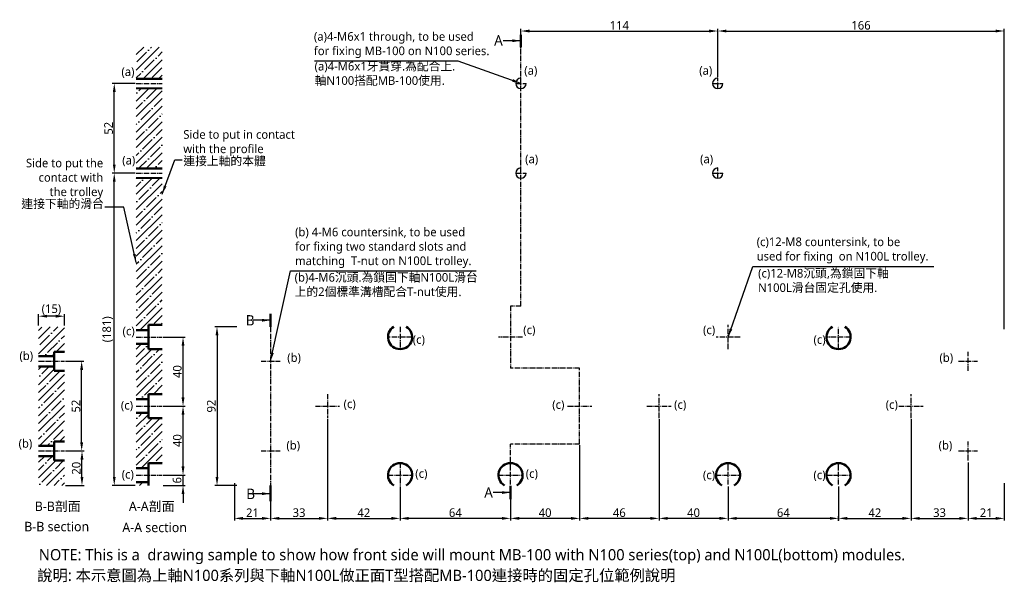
# Model space of a CAD drawing. Header units: millimetres. Extents: x 185 to 755, y 189 to 515.
import ezdxf

# ---------------------------------------------------------------- set-up
doc = ezdxf.new("R2010")
doc.units = ezdxf.units.MM
doc.linetypes.add('中心線3', pattern=[4.3, 3, -0.5, 0.3, -0.5])
doc.linetypes.add('中心線5', pattern=[7.2, 5, -1, 0.2, -1])
doc.layers.add('中心線', color=5, linetype='中心線3')
doc.layers.add('標註線', color=3, linetype='Continuous')
doc.layers.add('外框線', color=7, linetype='Continuous', lineweight=50)
doc.styles.get("Standard").update_dxf_attribs({"font": 'msjh.ttf'})
doc.dimstyles.new('ISO-25', dxfattribs={"dimtxt": 5, "dimasz": 5, "dimexe": 1.25, "dimexo": 0.625, "dimtad": 1, "dimdec": 8, "dimtxsty": 'Standard', "dimcen": 4, "dimadec": 0, "dimazin": 0, "dimtfac": 1, "dimtdec": 8, "dimtmove": 0, "dimatfit": 3, "dimfxl": 0, "dimarcsym": 0})

# ---------------------------------------------------------------- blocks, each defined once
blk = doc.blocks.new('*D1')
at = {"layer": 'Defpoints', "color": 0}
for p in [(589.07, 508.44), (475.07, 499.7), (589.07, 481.08)]:
    blk.add_point(p, dxfattribs=at)
at = {"layer": '標註線', "color": 0, "lineweight": -2}
for p, q in [((475.07, 500.33), (475.07, 509.69)), ((480.07, 508.44), (584.07, 508.44)), ((589.07, 481.7), (589.07, 509.69))]:
    blk.add_line(p, q, dxfattribs=at)
at = {"layer": '標註線', "color": 0}
for points in [[(480.07, 509.27), (480.07, 507.6), (475.07, 508.44)], [(584.07, 509.27), (584.07, 507.6), (589.07, 508.44)]]:
    blk.add_solid(points, dxfattribs=at)
at = {"layer": '標註線', "color": 0, "insert": (532.07, 511.7), "char_height": 5, "attachment_point": 5}
blk.add_mtext('114', dxfattribs=at)
blk = doc.blocks.new('*D2')
at = {"layer": 'Defpoints', "color": 0}
for p in [(239.52, 478.08), (252.28, 478.08), (246.19, 426.08)]:
    blk.add_point(p, dxfattribs=at)
at = {"layer": '標註線', "color": 0, "lineweight": -2}
for p, q in [((251.66, 478.08), (238.27, 478.08)), ((239.52, 431.08), (239.52, 473.08)), ((245.57, 426.08), (238.27, 426.08))]:
    blk.add_line(p, q, dxfattribs=at)
at = {"layer": '標註線', "color": 0}
for points in [[(238.69, 473.08), (240.35, 473.08), (239.52, 478.08)], [(238.69, 431.08), (240.35, 431.08), (239.52, 426.08)]]:
    blk.add_solid(points, dxfattribs=at)
at = {"layer": '標註線', "color": 0, "insert": (236.23, 452.08), "char_height": 5, "attachment_point": 5, "rotation": 90}
blk.add_mtext('52', dxfattribs=at)
blk = doc.blocks.new('*D3')
at = {"layer": 'Defpoints', "color": 0}
for p in [(239.52, 426.08), (252.28, 426.08), (252.28, 245.08)]:
    blk.add_point(p, dxfattribs=at)
at = {"layer": '標註線', "color": 0, "lineweight": -2}
for p, q in [((251.66, 426.08), (238.27, 426.08)), ((239.52, 250.08), (239.52, 421.08)), ((251.66, 245.08), (238.27, 245.08))]:
    blk.add_line(p, q, dxfattribs=at)
at = {"layer": '標註線', "color": 0}
for points in [[(238.69, 421.08), (240.35, 421.08), (239.52, 426.08)], [(238.69, 250.08), (240.35, 250.08), (239.52, 245.08)]]:
    blk.add_solid(points, dxfattribs=at)
at = {"layer": '標註線', "color": 0, "insert": (235.7, 335.58), "char_height": 5, "attachment_point": 5, "rotation": 90}
blk.add_mtext('(181)', dxfattribs=at)
blk = doc.blocks.new('*D4')
at = {"layer": 'Defpoints', "color": 0}
for p in [(210.63, 317.08), (220.62, 317.08), (210.63, 265.08)]:
    blk.add_point(p, dxfattribs=at)
at = {"layer": '標註線', "color": 0, "lineweight": -2}
for p, q in [((211.26, 317.08), (221.87, 317.08)), ((220.62, 270.08), (220.62, 312.08)), ((211.26, 265.08), (221.87, 265.08))]:
    blk.add_line(p, q, dxfattribs=at)
at = {"layer": '標註線', "color": 0}
for points in [[(219.79, 312.08), (221.46, 312.08), (220.62, 317.08)], [(219.79, 270.08), (221.46, 270.08), (220.62, 265.08)]]:
    blk.add_solid(points, dxfattribs=at)
at = {"layer": '標註線', "color": 0, "insert": (217.33, 291.08), "char_height": 5, "attachment_point": 5, "rotation": 90}
blk.add_mtext('52', dxfattribs=at)
blk = doc.blocks.new('*D5')
at = {"layer": 'Defpoints', "color": 0}
for p in [(210.63, 265.08), (220.82, 265.08), (210.63, 245.08)]:
    blk.add_point(p, dxfattribs=at)
at = {"layer": '標註線', "color": 0, "lineweight": -2}
for p, q in [((211.26, 265.08), (222.07, 265.08)), ((220.82, 250.08), (220.82, 260.08)), ((211.26, 245.08), (222.07, 245.08))]:
    blk.add_line(p, q, dxfattribs=at)
at = {"layer": '標註線', "color": 0}
for points in [[(219.98, 260.08), (221.65, 260.08), (220.82, 265.08)], [(219.98, 250.08), (221.65, 250.08), (220.82, 245.08)]]:
    blk.add_solid(points, dxfattribs=at)
at = {"layer": '標註線', "color": 0, "insert": (217.53, 255.08), "char_height": 5, "attachment_point": 5, "rotation": 90}
blk.add_mtext('20', dxfattribs=at)
blk = doc.blocks.new('*D6')
at = {"layer": 'Defpoints', "color": 0}
for p in [(195.63, 343.17), (195.63, 337.08), (210.63, 337.08)]:
    blk.add_point(p, dxfattribs=at)
at = {"layer": '標註線', "color": 0, "lineweight": -2}
for p, q in [((195.63, 337.7), (195.63, 344.42)), ((205.63, 343.17), (200.63, 343.17)), ((210.63, 337.7), (210.63, 344.42))]:
    blk.add_line(p, q, dxfattribs=at)
at = {"layer": '標註線', "color": 0}
for points in [[(200.63, 344.01), (200.63, 342.34), (195.63, 343.17)], [(205.63, 344.01), (205.63, 342.34), (210.63, 343.17)]]:
    blk.add_solid(points, dxfattribs=at)
at = {"layer": '標註線', "color": 0, "insert": (203.13, 346.99), "char_height": 5, "attachment_point": 5}
blk.add_mtext('(15)', dxfattribs=at)
blk = doc.blocks.new('*D7')
at = {"layer": 'Defpoints', "color": 0}
for p in [(267.28, 291.08), (279.35, 291.08), (275.42, 251.08)]:
    blk.add_point(p, dxfattribs=at)
at = {"layer": '標註線', "color": 0, "lineweight": -2}
for p, q in [((267.91, 291.08), (280.6, 291.08)), ((279.35, 256.08), (279.35, 286.08)), ((276.04, 251.08), (280.6, 251.08))]:
    blk.add_line(p, q, dxfattribs=at)
at = {"layer": '標註線', "color": 0}
for points in [[(278.51, 286.08), (280.18, 286.08), (279.35, 291.08)], [(278.51, 256.08), (280.18, 256.08), (279.35, 251.08)]]:
    blk.add_solid(points, dxfattribs=at)
at = {"layer": '標註線', "color": 0, "insert": (276.06, 271.08), "char_height": 5, "attachment_point": 5, "rotation": 90}
blk.add_mtext('40', dxfattribs=at)
blk = doc.blocks.new('*D8')
at = {"layer": 'Defpoints', "color": 0}
for p in [(363.07, 284.08), (330.07, 245.08), (363.07, 226.01)]:
    blk.add_point(p, dxfattribs=at)
at = {"layer": '標註線', "color": 0, "lineweight": -2}
for p, q in [((363.07, 283.45), (363.07, 224.76)), ((330.07, 244.45), (330.07, 224.76)), ((335.07, 226.01), (358.07, 226.01))]:
    blk.add_line(p, q, dxfattribs=at)
at = {"layer": '標註線', "color": 0}
for points in [[(335.07, 226.85), (335.07, 225.18), (330.07, 226.01)], [(358.07, 226.85), (358.07, 225.18), (363.07, 226.01)]]:
    blk.add_solid(points, dxfattribs=at)
at = {"layer": '標註線', "color": 0, "insert": (346.57, 229.3), "char_height": 5, "attachment_point": 5}
blk.add_mtext('33', dxfattribs=at)
blk = doc.blocks.new('*D9')
at = {"layer": 'Defpoints', "color": 0}
for p in [(267.28, 251.08), (279.35, 251.08), (267.28, 245.08)]:
    blk.add_point(p, dxfattribs=at)
at = {"layer": '標註線', "color": 0, "lineweight": -2}
for p, q in [((279.35, 256.08), (279.35, 261.08)), ((267.91, 251.08), (280.6, 251.08)), ((279.35, 245.08), (279.35, 251.08)), ((267.91, 245.08), (280.6, 245.08)), ((279.35, 240.08), (279.35, 235.08))]:
    blk.add_line(p, q, dxfattribs=at)
at = {"layer": '標註線', "color": 0}
for points in [[(278.51, 256.08), (280.18, 256.08), (279.35, 251.08)], [(278.51, 240.08), (280.18, 240.08), (279.35, 245.08)]]:
    blk.add_solid(points, dxfattribs=at)
at = {"layer": '標註線', "color": 0, "insert": (275.91, 248.12), "char_height": 5, "attachment_point": 5, "rotation": 90}
blk.add_mtext('6', dxfattribs=at)
blk = doc.blocks.new('*D10')
at = {"layer": 'Defpoints', "color": 0}
for p in [(363.07, 245.08), (405.07, 245.08), (405.07, 226.01)]:
    blk.add_point(p, dxfattribs=at)
at = {"layer": '標註線', "color": 0, "lineweight": -2}
for p, q in [((363.07, 244.45), (363.07, 224.76)), ((405.07, 244.45), (405.07, 224.76)), ((368.07, 226.01), (400.07, 226.01))]:
    blk.add_line(p, q, dxfattribs=at)
at = {"layer": '標註線', "color": 0}
for points in [[(368.07, 226.85), (368.07, 225.18), (363.07, 226.01)], [(400.07, 226.85), (400.07, 225.18), (405.07, 226.01)]]:
    blk.add_solid(points, dxfattribs=at)
at = {"layer": '標註線', "color": 0, "insert": (384.07, 229.28), "char_height": 5, "attachment_point": 5}
blk.add_mtext('42', dxfattribs=at)
blk = doc.blocks.new('*D11')
at = {"layer": 'Defpoints', "color": 0}
for p in [(267.28, 331.08), (279.35, 331.08), (274.84, 291.08)]:
    blk.add_point(p, dxfattribs=at)
at = {"layer": '標註線', "color": 0, "lineweight": -2}
for p, q in [((267.91, 331.08), (280.6, 331.08)), ((279.35, 296.08), (279.35, 326.08)), ((275.46, 291.08), (280.6, 291.08))]:
    blk.add_line(p, q, dxfattribs=at)
at = {"layer": '標註線', "color": 0}
for points in [[(278.51, 326.08), (280.18, 326.08), (279.35, 331.08)], [(278.51, 296.08), (280.18, 296.08), (279.35, 291.08)]]:
    blk.add_solid(points, dxfattribs=at)
at = {"layer": '標註線', "color": 0, "insert": (276.06, 311.08), "char_height": 5, "attachment_point": 5, "rotation": 90}
blk.add_mtext('40', dxfattribs=at)
blk = doc.blocks.new('*D12')
at = {"layer": 'Defpoints', "color": 0}
for p in [(701.07, 284.08), (659.07, 223.9), (701.07, 226.01)]:
    blk.add_point(p, dxfattribs=at)
at = {"layer": '標註線', "color": 0, "lineweight": -2}
for p, q in [((701.07, 283.45), (701.07, 224.76)), ((659.07, 224.52), (659.07, 227.26)), ((664.07, 226.01), (696.07, 226.01))]:
    blk.add_line(p, q, dxfattribs=at)
at = {"layer": '標註線', "color": 0}
for points in [[(664.07, 226.85), (664.07, 225.18), (659.07, 226.01)], [(696.07, 226.85), (696.07, 225.18), (701.07, 226.01)]]:
    blk.add_solid(points, dxfattribs=at)
at = {"layer": '標註線', "color": 0, "insert": (680.07, 229.28), "char_height": 5, "attachment_point": 5}
blk.add_mtext('42', dxfattribs=at)
blk = doc.blocks.new('*D13')
at = {"layer": 'Defpoints', "color": 0}
for p in [(755.07, 508.44), (589.07, 481.7), (755.07, 335.08)]:
    blk.add_point(p, dxfattribs=at)
at = {"layer": '標註線', "color": 0, "lineweight": -2}
for p, q in [((589.07, 482.33), (589.07, 509.69)), ((594.07, 508.44), (750.07, 508.44)), ((755.07, 335.7), (755.07, 509.69))]:
    blk.add_line(p, q, dxfattribs=at)
at = {"layer": '標註線', "color": 0}
for points in [[(594.07, 509.27), (594.07, 507.6), (589.07, 508.44)], [(750.07, 509.27), (750.07, 507.6), (755.07, 508.44)]]:
    blk.add_solid(points, dxfattribs=at)
at = {"layer": '標註線', "color": 0, "insert": (672.07, 511.73), "char_height": 5, "attachment_point": 5}
blk.add_mtext('166', dxfattribs=at)
blk = doc.blocks.new('*D14')
at = {"layer": 'Defpoints', "color": 0}
for p in [(734.07, 258.95), (755.07, 247.08), (755.07, 226.01)]:
    blk.add_point(p, dxfattribs=at)
at = {"layer": '標註線', "color": 0, "lineweight": -2}
for p, q in [((734.07, 258.33), (734.07, 224.76)), ((755.07, 246.45), (755.07, 224.76)), ((739.07, 226.01), (750.07, 226.01))]:
    blk.add_line(p, q, dxfattribs=at)
at = {"layer": '標註線', "color": 0}
for points in [[(739.07, 226.85), (739.07, 225.18), (734.07, 226.01)], [(750.07, 226.85), (750.07, 225.18), (755.07, 226.01)]]:
    blk.add_solid(points, dxfattribs=at)
at = {"layer": '標註線', "color": 0, "insert": (744.57, 229.28), "char_height": 5, "attachment_point": 5}
blk.add_mtext('21', dxfattribs=at)
blk = doc.blocks.new('*D15')
at = {"layer": 'Defpoints', "color": 0}
for p in [(701.07, 284.08), (734.07, 258.33), (734.07, 226.01)]:
    blk.add_point(p, dxfattribs=at)
at = {"layer": '標註線', "color": 0, "lineweight": -2}
for p, q in [((701.07, 283.45), (701.07, 224.76)), ((734.07, 257.7), (734.07, 224.76)), ((706.07, 226.01), (729.07, 226.01))]:
    blk.add_line(p, q, dxfattribs=at)
at = {"layer": '標註線', "color": 0}
for points in [[(706.07, 226.85), (706.07, 225.18), (701.07, 226.01)], [(729.07, 226.85), (729.07, 225.18), (734.07, 226.01)]]:
    blk.add_solid(points, dxfattribs=at)
at = {"layer": '標註線', "color": 0, "insert": (717.57, 229.3), "char_height": 5, "attachment_point": 5}
blk.add_mtext('33', dxfattribs=at)
blk = doc.blocks.new('*D16')
at = {"layer": 'Defpoints', "color": 0}
for p in [(595.07, 245.08), (659.07, 245.08), (595.07, 226.01)]:
    blk.add_point(p, dxfattribs=at)
at = {"layer": '標註線', "color": 0, "lineweight": -2}
for p, q in [((595.07, 244.45), (595.07, 224.76)), ((659.07, 244.45), (659.07, 224.76)), ((654.07, 226.01), (600.07, 226.01))]:
    blk.add_line(p, q, dxfattribs=at)
at = {"layer": '標註線', "color": 0}
for points in [[(600.07, 226.85), (600.07, 225.18), (595.07, 226.01)], [(654.07, 226.85), (654.07, 225.18), (659.07, 226.01)]]:
    blk.add_solid(points, dxfattribs=at)
at = {"layer": '標註線', "color": 0, "insert": (627.07, 229.3), "char_height": 5, "attachment_point": 5}
blk.add_mtext('64', dxfattribs=at)
blk = doc.blocks.new('*D17')
at = {"layer": 'Defpoints', "color": 0}
for p in [(509.07, 269.08), (469.07, 245.58), (469.07, 226.01)]:
    blk.add_point(p, dxfattribs=at)
at = {"layer": '標註線', "color": 0, "lineweight": -2}
for p, q in [((509.07, 268.45), (509.07, 224.76)), ((469.07, 244.95), (469.07, 224.76)), ((504.07, 226.01), (474.07, 226.01))]:
    blk.add_line(p, q, dxfattribs=at)
at = {"layer": '標註線', "color": 0}
for points in [[(474.07, 226.85), (474.07, 225.18), (469.07, 226.01)], [(504.07, 226.85), (504.07, 225.18), (509.07, 226.01)]]:
    blk.add_solid(points, dxfattribs=at)
at = {"layer": '標註線', "color": 0, "insert": (489.07, 229.3), "char_height": 5, "attachment_point": 5}
blk.add_mtext('40', dxfattribs=at)
blk = doc.blocks.new('*D18')
at = {"layer": 'Defpoints', "color": 0}
for p in [(469.07, 245.58), (405.07, 245.08), (405.07, 226.01)]:
    blk.add_point(p, dxfattribs=at)
at = {"layer": '標註線', "color": 0, "lineweight": -2}
for p, q in [((405.07, 244.45), (405.07, 224.76)), ((469.07, 244.95), (469.07, 224.76)), ((464.07, 226.01), (410.07, 226.01))]:
    blk.add_line(p, q, dxfattribs=at)
at = {"layer": '標註線', "color": 0}
for points in [[(410.07, 226.85), (410.07, 225.18), (405.07, 226.01)], [(464.07, 226.85), (464.07, 225.18), (469.07, 226.01)]]:
    blk.add_solid(points, dxfattribs=at)
at = {"layer": '標註線', "color": 0, "insert": (437.07, 229.3), "char_height": 5, "attachment_point": 5}
blk.add_mtext('64', dxfattribs=at)
blk = doc.blocks.new('*D19')
at = {"layer": 'Defpoints', "color": 0}
for p in [(555.07, 284.08), (595.07, 245.08), (555.07, 226.01)]:
    blk.add_point(p, dxfattribs=at)
at = {"layer": '標註線', "color": 0, "lineweight": -2}
for p, q in [((555.07, 283.45), (555.07, 224.76)), ((595.07, 244.45), (595.07, 224.76)), ((590.07, 226.01), (560.07, 226.01))]:
    blk.add_line(p, q, dxfattribs=at)
at = {"layer": '標註線', "color": 0}
for points in [[(560.07, 226.85), (560.07, 225.18), (555.07, 226.01)], [(590.07, 226.85), (590.07, 225.18), (595.07, 226.01)]]:
    blk.add_solid(points, dxfattribs=at)
at = {"layer": '標註線', "color": 0, "insert": (575.07, 229.3), "char_height": 5, "attachment_point": 5}
blk.add_mtext('40', dxfattribs=at)
blk = doc.blocks.new('*D20')
at = {"layer": 'Defpoints', "color": 0}
for p in [(555.07, 284.08), (509.07, 269.08), (509.07, 226.01)]:
    blk.add_point(p, dxfattribs=at)
at = {"layer": '標註線', "color": 0, "lineweight": -2}
for p, q in [((555.07, 283.45), (555.07, 224.76)), ((509.07, 268.45), (509.07, 224.76)), ((550.07, 226.01), (514.07, 226.01))]:
    blk.add_line(p, q, dxfattribs=at)
at = {"layer": '標註線', "color": 0}
for points in [[(514.07, 226.85), (514.07, 225.18), (509.07, 226.01)], [(550.07, 226.85), (550.07, 225.18), (555.07, 226.01)]]:
    blk.add_solid(points, dxfattribs=at)
at = {"layer": '標註線', "color": 0, "insert": (532.07, 229.3), "char_height": 5, "attachment_point": 5}
blk.add_mtext('46', dxfattribs=at)
blk = doc.blocks.new('*D21')
at = {"layer": 'Defpoints', "color": 0}
for p in [(311.07, 337.08), (299.03, 245.08), (311.07, 245.08)]:
    blk.add_point(p, dxfattribs=at)
at = {"layer": '標註線', "color": 0, "lineweight": -2}
for p, q in [((310.45, 337.08), (297.78, 337.08)), ((299.03, 332.08), (299.03, 250.08)), ((310.45, 245.08), (297.78, 245.08))]:
    blk.add_line(p, q, dxfattribs=at)
at = {"layer": '標註線', "color": 0}
for points in [[(298.2, 332.08), (299.87, 332.08), (299.03, 337.08)], [(298.2, 250.08), (299.87, 250.08), (299.03, 245.08)]]:
    blk.add_solid(points, dxfattribs=at)
at = {"layer": '標註線', "color": 0, "insert": (295.74, 291.08), "char_height": 5, "attachment_point": 5, "rotation": 90}
blk.add_mtext('92', dxfattribs=at)
blk = doc.blocks.new('*D22')
at = {"layer": 'Defpoints', "color": 0}
for p in [(309.07, 247.08), (330.07, 244.45), (330.07, 226.01)]:
    blk.add_point(p, dxfattribs=at)
at = {"layer": '標註線', "color": 0, "lineweight": -2}
for p, q in [((309.07, 246.45), (309.07, 224.76)), ((330.07, 243.83), (330.07, 224.76)), ((314.07, 226.01), (325.07, 226.01))]:
    blk.add_line(p, q, dxfattribs=at)
at = {"layer": '標註線', "color": 0}
for points in [[(314.07, 226.85), (314.07, 225.18), (309.07, 226.01)], [(325.07, 226.85), (325.07, 225.18), (330.07, 226.01)]]:
    blk.add_solid(points, dxfattribs=at)
at = {"layer": '標註線', "color": 0, "insert": (319.57, 229.28), "char_height": 5, "attachment_point": 5}
blk.add_mtext('21', dxfattribs=at)

msp = doc.modelspace()

# ---------------------------------------------------------------- hatches: boundary and pattern name
h = msp.add_hatch()
h.set_pattern_fill('ANSI35', color=256, style=0)
h.paths.add_polyline_path([(259.28418286, 247.07934121), (252.28418286, 247.07934121), (252.28418286, 245.07934121), (259.28418286, 245.07934121)])
h.paths.add_polyline_path([(267.28418286, 284.07934121), (259.28418286, 284.07934121), (259.28418286, 287.07934121), (252.28418286, 287.07934121), (252.28418286, 255.07934121), (259.28418286, 255.07934121), (259.28418286, 258.07934121), (267.28418286, 258.07934121)])
h.paths.add_polyline_path([(267.28418286, 324.07934121), (259.28418286, 324.07934121), (259.28418286, 327.07934121), (252.28418286, 327.07934121), (252.28418286, 295.07934121), (259.28418286, 295.07934121), (259.28418286, 298.07934121), (267.28418286, 298.07934121)])
h.paths.add_polyline_path([(267.28418286, 423.07934121), (252.28418286, 423.07934121), (252.28418286, 335.07934121), (259.28418286, 335.07934121), (259.28418286, 338.07934121), (267.28418286, 338.07934121)])
h.paths.add_polyline_path([(267.28418286, 475.07934121), (252.28418286, 475.07934121), (252.28418286, 429.07934121), (267.28418286, 429.07934121)])
h.paths.add_polyline_path([(267.28418286, 499.07934121), (252.28418286, 499.07934121), (252.28418286, 481.07934121), (267.28418286, 481.07934121)])
h = msp.add_hatch()
h.set_pattern_fill('ANSI35', color=256, style=0)
h.paths.add_polyline_path([(210.63216323, 259.57934121), (204.63216323, 259.57934121), (204.63216323, 262.07934121), (195.63216323, 262.07934121), (195.63216323, 245.07934121), (210.63216323, 245.07934121)])
h.paths.add_polyline_path([(210.63216323, 311.57934121), (204.63216323, 311.57934121), (204.63216323, 314.07934121), (195.63216323, 314.07934121), (195.63216323, 268.07934121), (204.63216323, 268.07934121), (204.63216323, 270.57934121), (210.63216323, 270.57934121)])
h.paths.add_polyline_path([(210.63216323, 337.07934121), (195.63216323, 337.07934121), (195.63216323, 320.07934121), (204.63216323, 320.07934121), (204.63216323, 322.57934121), (210.63216323, 322.57934121)])

# ---------------------------------------------------------------- linework, layer by layer
for p, q in [((252.28418286, 481.07934121), (267.28418286, 481.07934121)), ((252.28418286, 480.57934121), (267.28418286, 480.57934121)), ((252.28418286, 475.57934121), (267.28418286, 475.57934121)), ((252.28418286, 475.07934121), (267.28418286, 475.07934121)), ((252.28418286, 429.07934121), (267.28418286, 429.07934121)), ((252.28418286, 428.57934121), (267.28418286, 428.57934121)), ((252.28418286, 423.57934121), (267.28418286, 423.57934121)), ((252.28418286, 423.07934121), (267.28418286, 423.07934121))]:
    msp.add_line(p, q)
for centre in [(475.07302703, 478.07934121), (589.07302703, 478.07934121), (475.07302703, 426.07934121), (589.07302703, 426.07934121)]:
    msp.add_arc(centre, 3, 90, 0)
at = {"layer": '中心線'}
for p, q in [((475.07302703, 349.07190294), (475.07302703, 499.07934121)), ((589.07302703, 475.07934121), (589.07302703, 481.07934121)), ((252.28418286, 478.07934121), (267.28418286, 478.07934121)), ((472.07302703, 478.07934121), (478.07302703, 478.07934121)), ((586.07302703, 478.07934121), (592.07302703, 478.07934121)), ((589.07302703, 423.07934121), (589.07302703, 429.07934121)), ((252.28418286, 426.07934121), (267.28418286, 426.07934121)), ((472.07302703, 426.07934121), (478.07302703, 426.07934121)), ((586.07302703, 426.07934121), (592.07302703, 426.07934121)), ((475.07302703, 349.07190294), (469.07302703, 349.07190294)), ((469.07302703, 349.07190294), (469.07302703, 313.07934121)), ((330.07302703, 337.07934121), (330.07302703, 245.07934121)), ((405.07302703, 337.07934121), (405.07302703, 324.07934121)), ((595.07302703, 324.07934121), (595.07302703, 338.07934121)), ((595.07302703, 324.07934121), (595.07302703, 338.07934121)), ((659.07302703, 324.07934121), (659.07302703, 337.07934121)), ((659.07302703, 324.07934121), (659.07302703, 337.07934121)), ((252.28418286, 331.07934121), (267.28418286, 331.07934121)), ((412.07302703, 331.07934121), (398.07302703, 331.07934121)), ((476.07302703, 331.07934121), (462.07302703, 331.07934121)), ((602.07302703, 331.07934121), (588.07302703, 331.07934121)), ((602.07302703, 331.07934121), (588.07302703, 331.07934121)), ((666.07302703, 331.07934121), (652.07302703, 331.07934121)), ((666.07302703, 331.07934121), (652.07302703, 331.07934121)), ((734.07302703, 311.57934121), (734.07302703, 322.57934121)), ((195.63216323, 317.07934121), (210.63216323, 317.07934121)), ((324.57302703, 317.07934121), (335.57302703, 317.07934121)), ((728.57302703, 317.07934121), (739.57302703, 317.07934121)), ((509.07302703, 313.07934121), (469.07302703, 313.07934121)), ((509.07302703, 269.07934121), (509.07302703, 313.07934121)), ((363.07302703, 298.07934121), (363.07302703, 284.07934121)), ((555.07302703, 284.07934121), (555.07302703, 298.07934121)), ((701.07302703, 284.07934121), (701.07302703, 298.07934121)), ((252.28418286, 291.07934121), (267.28418286, 291.07934121)), ((356.07302703, 291.07934121), (370.07302703, 291.07934121)), ((502.07302703, 291.07934121), (516.07302703, 291.07934121)), ((548.07302703, 291.07934121), (562.07302703, 291.07934121)), ((694.07302703, 291.07934121), (708.07302703, 291.07934121)), ((509.07302703, 269.07934121), (469.07302703, 269.07934121)), ((469.07302703, 245.57934121), (469.07302703, 269.07934121)), ((734.07302703, 259.57934121), (734.07302703, 270.57934121)), ((195.63216323, 265.07934121), (210.63216323, 265.07934121)), ((324.57302703, 265.07934121), (335.57302703, 265.07934121)), ((728.57302703, 265.07934121), (739.57302703, 265.07934121)), ((405.07302703, 258.07934121), (405.07302703, 245.07934121)), ((595.07302703, 245.57934121), (595.07302703, 258.07934121)), ((595.07302703, 245.57934121), (595.07302703, 258.07934121)), ((659.07302703, 245.57934121), (659.07302703, 258.07934121)), ((659.07302703, 245.57934121), (659.07302703, 258.07934121)), ((252.28418286, 251.07934121), (267.28418286, 251.07934121)), ((398.07302703, 251.07934121), (412.07302703, 251.07934121)), ((462.07302703, 251.07934121), (476.07302703, 251.07934121)), ((588.07302703, 251.07934121), (602.07302703, 251.07934121)), ((588.07302703, 251.07934121), (602.07302703, 251.07934121)), ((652.07302703, 251.07934121), (666.07302703, 251.07934121)), ((652.07302703, 251.07934121), (666.07302703, 251.07934121))]:
    msp.add_line(p, q, dxfattribs=at)
at = {"layer": '外框線'}
for p, q in [((259.28418286, 338.07934121), (267.28418286, 338.07934121)), ((259.28418286, 338.07934121), (259.28418286, 324.07934121)), ((252.28418286, 335.07934121), (259.28418286, 335.07934121)), ((252.28418286, 327.07934121), (259.28418286, 327.07934121)), ((195.63216323, 320.07934121), (204.63216323, 320.07934121)), ((204.63216323, 322.57934121), (204.63216323, 311.57934121)), ((204.63216323, 322.57934121), (210.63216323, 322.57934121)), ((259.28418286, 324.07934121), (267.28418286, 324.07934121)), ((195.63216323, 314.07934121), (204.63216323, 314.07934121)), ((204.63216323, 311.57934121), (210.63216323, 311.57934121)), ((259.28418286, 298.07934121), (267.28418286, 298.07934121)), ((259.28418286, 298.07934121), (259.28418286, 284.07934121)), ((252.28418286, 295.07934121), (259.28418286, 295.07934121)), ((252.28418286, 287.07934121), (259.28418286, 287.07934121)), ((259.28418286, 284.07934121), (267.28418286, 284.07934121)), ((195.63216323, 268.07934121), (204.63216323, 268.07934121)), ((204.63216323, 270.57934121), (204.63216323, 259.57934121)), ((204.63216323, 270.57934121), (210.63216323, 270.57934121)), ((195.63216323, 262.07934121), (204.63216323, 262.07934121)), ((204.63216323, 259.57934121), (210.63216323, 259.57934121)), ((259.28418286, 258.07934121), (267.28418286, 258.07934121)), ((259.28418286, 258.07934121), (259.28418286, 245.07934121)), ((252.28418286, 255.07934121), (259.28418286, 255.07934121)), ((252.28418286, 247.07934121), (259.28418286, 247.07934121))]:
    msp.add_line(p, q, dxfattribs=at)
for centre, start, end in [((405.07302703, 331.07934121), 121.0027191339, 58.9972808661), ((659.07302703, 331.07934121), 121.0027191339, 58.9972808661), ((405.07302703, 251.07934121), 301.0027191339, 238.9972808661), ((469.07302703, 251.07934121), 301.0027191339, 238.9972808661), ((595.07302703, 251.07934121), 301.0027191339, 238.9972808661), ((595.07302703, 251.07934121), 301.0027191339, 238.9972808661), ((659.07302703, 251.07934121), 301.0027191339, 238.9972808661), ((659.07302703, 251.07934121), 301.0027191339, 238.9972808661)]:
    msp.add_arc(centre, 7, start, end, dxfattribs=at)
at = {"layer": '標註線', "lineweight": 50}
for p, q in [((475.07302703, 499.07934121), (475.07302703, 506.17739374)), ((330.07302703, 337.07934121), (330.07302703, 344.46691438)), ((330.07302703, 245.07934121), (330.07302703, 235.89012872)), ((469.07302703, 244.95434121), (469.07302703, 237.22207638))]:
    msp.add_line(p, q, dxfattribs=at)

# ---------------------------------------------------------------- texts
for s, insert, char_height, attachment_point in [('(a)4-M6x1 through, to be used \\Pfor fixing MB-100 on N100 series.', (355.17432441, 507.79452056), 5, 1), ('Side to put in contact\\Pwith the profile', (279.5065961, 451.00619886), 5, 1), ('Side to put the\\Pcontact with\\Pthe trolley', (233.0932816, 411.09511412), 5, 9), ('(b) 4-M6 countersink, to be used\\Pfor fixing two standard slots and\\Pmatching  T-nut on N100L trolley.', (344.25008768, 394.46052954), 5, 1), ('(c)12-M8 countersink, to be\\Pused for fixing  on N100L trolley.', (611.64080623, 388.78266892), 5, 1), ('NOTE: This is a  drawing sample to show how front side will mount MB-100 with N100 series(top) and N100L(bottom) modules.', (195.80495466, 208.19839422), 6.5, 1)]:
    msp.add_mtext(s, dxfattribs=dict(insert=insert, char_height=char_height, attachment_point=attachment_point))
at = {"linetype": '中心線5', "lineweight": 50, "char_height": 5.5, "width": 2.486899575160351e-14, "attachment_point": 1}
for s, insert in [('B-B section', (187.39141045, 224.02276802)), ('A-A section', (244.17892474, 223.53762224))]:
    msp.add_mtext(s, dxfattribs=dict(at, insert=insert))
at = {"layer": '標註線', "lineweight": 50, "char_height": 6, "attachment_point": 1}
for s, insert, width in [('A', (459.56548753, 506.02809927), 1.953992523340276e-14), ('B', (315.6571589, 343.78597039), 1.77635683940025e-15), ('B', (316.00196768, 243.22344254), 1.77635683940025e-15), ('A', (453.82482774, 244.00802816), 1.953992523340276e-14)]:
    msp.add_mtext(s, dxfattribs=dict(at, insert=insert, width=width))
at = {"layer": '標註線'}
for s, insert, char_height, attachment_point in [('(a)4-M6x1牙貫穿.為配合上.\\P軸N100搭配MB-100使用.', (355.56815662, 490.56380707), 5, 1), ('(a)', (243.65466742, 487.36780925), 5, 1), ('(a)', (477.02226348, 488.07722364), 5, 1), ('(a)', (578.35720481, 488.07722364), 5, 1), ('(a)', (244.14003073, 436.0709771), 5, 1), ('連接上軸的本體', (279.52922909, 435.59809932), 5, 1), ('(a)', (477.50762679, 436.7803915), 5, 1), ('(a)', (578.84256812, 436.7803915), 5, 1), ('連接下軸的滑台', (233.46695361, 405.19776099), 5, 9), ('(c)12-M8沉頭,為鎖固下軸\\PN100L滑台固定孔使用.', (612.46202748, 370.56354294), 5, 1), ('(b)4-M6沉頭.為鎖固下軸N100L滑台\\P上的2個標準溝槽配合T-nut使用.', (344.00305115, 368.1883749), 5, 1), ('(c)', (244.32872055, 337.0648326), 5, 1), ('(c)', (476.42665845, 337.774247), 5, 1), ('(c)', (580.5572585, 337.774247), 5, 1), ('(c)', (412.42665845, 332.1780607), 5, 1), ('(c)', (644.5572585, 332.1780607), 5, 1), ('(b)', (184.59352969, 322.76876672), 5, 1), ('(b)', (339.72135896, 321.68759551), 5, 1), ('(b)', (717.51406417, 321.68759551), 5, 1), ('(c)', (243.35799255, 294.06004582), 5, 1), ('(c)', (372.36458636, 294.89823819), 5, 1), ('(c)', (493.21796389, 294.48841615), 5, 1), ('(c)', (563.81621596, 294.48841615), 5, 1), ('(c)', (686.38191773, 294.48841615), 5, 1), ('(b)', (184.10816638, 271.95708035), 5, 1), ('(b)', (339.23599565, 270.87590915), 5, 1), ('(b)', (717.02870086, 270.87590915), 5, 1), ('(c)', (243.84335587, 254.04040481), 5, 1), ('(c)', (413.8850514, 254.52223027), 5, 1), ('(c)', (477.8850514, 254.52223027), 5, 1), ('(c)', (580.51493445, 253.70258441), 5, 1), ('(c)', (644.51493445, 253.70258441), 5, 1), ('B-B剖面', (193.45617844, 235.75045848), 5.5, 1), ('A-A剖面', (247.97751682, 235.75045848), 5.5, 1), ('說明: 本示意圖為上軸N100系列與下軸N100L做正面T型搭配MB-100連接時的固定孔位範例說明', (194.90483396, 196.22989496), 6.5, 1)]:
    msp.add_mtext(s, dxfattribs=dict(at, insert=insert, char_height=char_height, attachment_point=attachment_point))

# ---------------------------------------------------------------- dimensions: what is measured, and where the dimension line sits
for base, p1, p2, picture, middle in [((589.0730270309, 508.4362912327), (475.0730270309, 499.7043412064), (589.0730270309, 481.0793412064), '*D1', (532.0730270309, 511.6994127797)), ((755.0730270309, 508.4362912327), (589.0730270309, 481.7043412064), (755.0730270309, 335.0793412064), '*D13', (672.0730270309, 511.7270370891)), ((363.0730270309, 226.0138093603), (330.0730270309, 245.0793412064), (363.0730270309, 284.0793412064), '*D8', (346.5730270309, 229.3045552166)), ((509.0730270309, 226.0138093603), (555.0730270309, 284.0793412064), (509.0730270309, 269.0793412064), '*D20', (532.0730270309, 229.3045552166)), ((555.0730270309, 226.0138093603), (595.0730270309, 245.0793412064), (555.0730270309, 284.0793412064), '*D19', (575.0730270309, 229.3045552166)), ((701.0730270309, 226.0138093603), (659.0730270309, 223.8980834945), (701.0730270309, 284.0793412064), '*D12', (680.0730270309, 229.2769309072)), ((734.0730270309, 226.0138093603), (701.0730270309, 284.0793412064), (734.0730270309, 258.3293412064), '*D15', (717.5730270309, 229.3045552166)), ((755.0730270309, 226.0138093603), (734.0730270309, 258.9543412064), (755.0730270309, 247.0793412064), '*D14', (744.5730270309, 229.2769309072)), ((330.0730270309, 226.0138093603), (309.0730270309, 247.0793412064), (330.0730270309, 244.4543412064), '*D22', (319.5730270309, 229.2769309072)), ((405.0730270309, 226.0138093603), (363.0730270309, 245.0793412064), (405.0730270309, 245.0793412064), '*D10', (384.0730270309, 229.2769309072)), ((595.0730270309, 226.0138093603), (659.0730270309, 245.0793412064), (595.0730270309, 245.0793412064), '*D16', (627.0730270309, 229.3045552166))]:
    dim = msp.add_linear_dim(base=base, p1=p1, p2=p2, dimstyle='ISO-25', dxfattribs=at)
    dim.commit()
    dim.dimension.update_dxf_attribs({"geometry": picture, "text_midpoint": middle})
for base, p1, p2, picture, middle in [((239.5198624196, 478.0793412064), (246.1931110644, 426.0793412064), (252.28418286, 478.0793412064), '*D2', (236.2291165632, 452.0793412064)), ((299.0331039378, 245.0793412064), (311.0730270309, 337.0793412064), (311.0730270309, 245.0793412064), '*D21', (295.7423580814, 291.0793412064)), ((279.3459789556, 331.0793412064), (274.837795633, 291.0793412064), (267.28418286, 331.0793412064), '*D11', (276.0552330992, 311.0793412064)), ((220.6222158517, 317.0793412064), (210.6321632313, 265.0793412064), (210.6321632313, 317.0793412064), '*D4', (217.3314699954, 291.0793412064)), ((279.3459789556, 291.0793412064), (275.4186220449, 251.0793412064), (267.28418286, 291.0793412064), '*D7', (276.0552330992, 271.0793412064)), ((220.8160233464, 265.0793412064), (210.6321632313, 245.0793412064), (210.6321632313, 265.0793412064), '*D5', (217.52527749, 255.0793412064))]:
    dim = msp.add_linear_dim(base=base, p1=p1, p2=p2, angle=90, dimstyle='ISO-25', dxfattribs=at)
    dim.commit()
    dim.dimension.update_dxf_attribs({"geometry": picture, "text_midpoint": middle})
for base, p1, p2, angle, text, picture, middle in [((239.51986242, 426.07934121), (252.28418286, 245.07934121), (252.28418286, 426.07934121), 90, '(181)', '*D3', (235.70425468, 335.57934121)), ((195.63216323, 343.17475668), (210.63216323, 337.07934121), (195.63216323, 337.07934121), 180, '(15)', '*D6', (203.13216323, 346.99036441))]:
    dim = msp.add_linear_dim(base=base, p1=p1, p2=p2, angle=angle, text=text, dimstyle='ISO-25', dxfattribs=at)
    dim.commit()
    dim.dimension.update_dxf_attribs({"geometry": picture, "text_midpoint": middle})
for base, p1, p2, picture, middle in [((469.0730270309, 226.0138093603), (509.0730270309, 269.0793412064), (469.0730270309, 245.5793412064), '*D17', (489.0730270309, 229.3045552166)), ((405.0730270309, 226.0138093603), (469.0730270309, 245.5793412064), (405.0730270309, 245.0793412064), '*D18', (437.0730270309, 229.3045552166))]:
    dim = msp.add_linear_dim(base=base, p1=p1, p2=p2, dimstyle='ISO-25', override={"dimtmove": 1}, dxfattribs=at)
    dim.commit()
    dim.dimension.update_dxf_attribs({"geometry": picture, "text_midpoint": middle})
dim = msp.add_linear_dim(base=(279.3459789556, 251.0793412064), p1=(267.28418286, 245.0793412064), p2=(267.28418286, 251.0793412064), angle=90, dimstyle='ISO-25', override={"dimtmove": 2}, dxfattribs=at)
dim.commit()
dim.dimension.update_dxf_attribs({"geometry": '*D9', "text_midpoint": (275.9052053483, 248.1207719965), "dimtype": 160})

# ---------------------------------------------------------------- leaders
for points in [[(475.07302703, 502.7938139), (464.7736794, 502.7938139)], [(475.07302703, 478.07934121), (438.81373069, 491.06380707), (355.56815662, 491.06380707)], [(595.07302703, 331.07934121), (609.42263964, 371.98452629), (714.22836334, 371.98452629)], [(330.07302703, 317.07934121), (341.64530883, 369.45286669), (449.09554898, 369.45286669)], [(330.07302703, 340.83255458), (320.04278867, 340.83255458)], [(330.07302703, 240.30778176), (319.86788057, 240.30778176)], [(469.07302703, 240.97902569), (458.90129871, 240.97902569)]]:
    msp.add_leader(points, dimstyle='ISO-25', override={"dimgap": 0.625, "dimtad": 0}, dxfattribs=at)
at = {"layer": '標註線', "annotation_type": 0, "has_hookline": 1}
for points, hookline_direction, text_width in [([(267.28418286, 413.97429149), (274.68191264, 433.84809932), (278.90422909, 433.84809932)], 0, 45.44222079), ([(252.18636198, 374.25978069), (245.11458876, 406.44776099), (234.09195361, 406.44776099)], 1, 45.48741123)]:
    msp.add_leader(points, dimstyle='ISO-25', override={"dimgap": 0.625, "dimtad": 0}, dxfattribs=dict(at, hookline_direction=hookline_direction, text_width=text_width))

doc.saveas('drawing.dxf')
